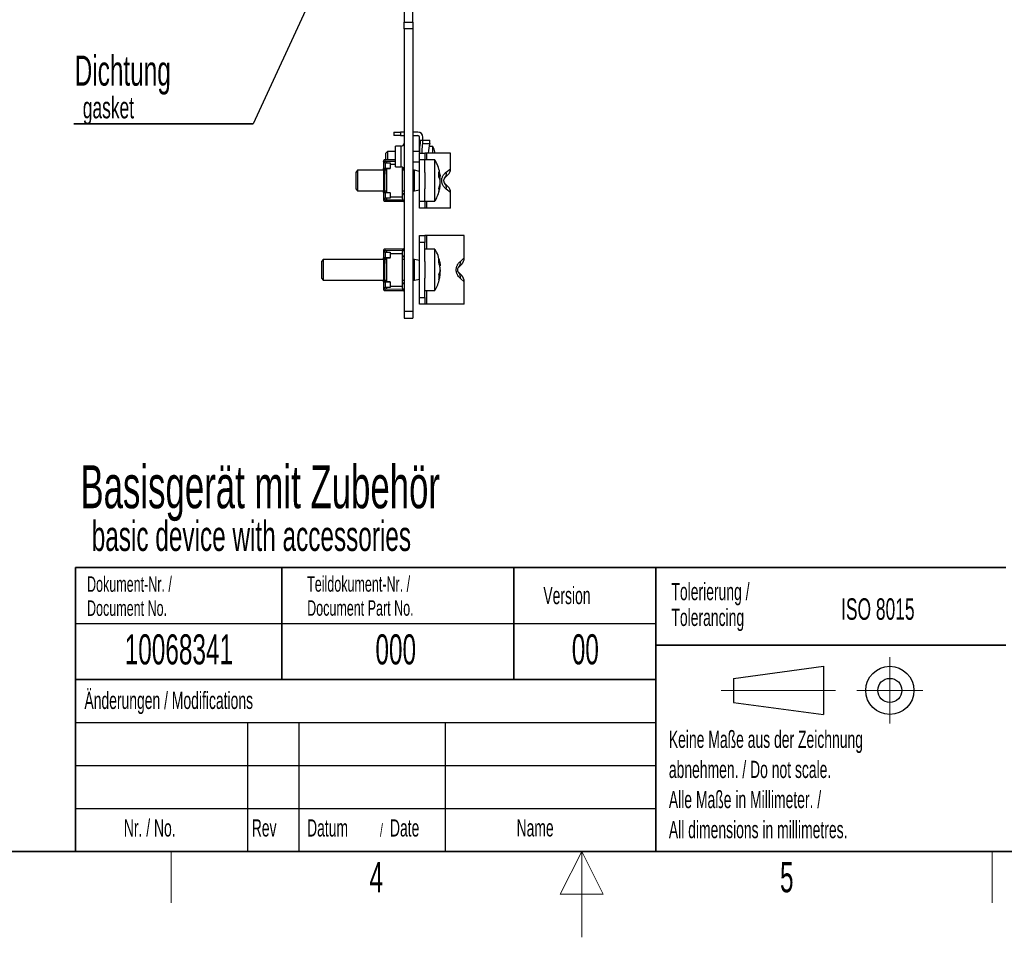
# Paper-space layout 'Blatt3' of a CAD drawing. Header units: millimetres. Extents: x 5 to 418, y 2 to 292.
# Tile 39 of 53: x 152 to 266, y 2 to 109. Entities that reach past the tile are written whole.
import ezdxf

# ---------------------------------------------------------------- set-up
doc = ezdxf.new("R2010")
doc.units = ezdxf.units.MM
doc.layers.add('SLD-0', color=7, linetype='Continuous')
doc.styles.add('SLDTEXTSTYLE0', font='TXT', dxfattribs={"width": 0.605})

# ---------------------------------------------------------------- blocks, each defined once
blk = doc.blocks.new('SW_NOTE_0_2')
at = {"layer": 'SLD-0', "color": 0}
for p, q in [((-0.11, -3.42), (20.76, -3.42)), ((20.76, -3.42), (-0.11, -3.42)), ((-0.11, -3.42), (20.76, -3.42)), ((20.76, -3.42), (-0.11, -3.42)), ((-0.11, -3.42), (20.76, -3.42)), ((20.76, -3.42), (-0.11, -3.42))]:
    blk.add_line(p, q, dxfattribs=at)
at = {"layer": 'SLD-0', "color": 0, "attachment_point": 1, "style": 'SLDTEXTSTYLE0'}
for s, insert, char_height in [('Dichtung', (0, 4.51), 3.5), ('gasket', (0.94, -0.29), 2.5)]:
    blk.add_mtext(s, dxfattribs=dict(at, insert=insert, char_height=char_height))

psp = doc.layouts.new('Blatt3')

# ---------------------------------------------------------------- linework, layer by layer
at = {"color": 7, "linetype": 'Continuous', "lineweight": 25}
for p, q in [((196.3443, 113.9815), (196.3443, 108.4615)), ((197.3443, 108.4615), (197.3443, 113.9815)), ((196.3443, 108.4615), (197.3443, 108.4615)), ((196.3443, 107.6615), (196.3443, 108.4615)), ((197.3443, 107.6615), (196.3443, 107.6615)), ((196.3443, 107.6615), (196.3443, 74.8215)), ((197.3443, 108.4615), (197.3443, 107.6615)), ((197.3443, 107.6615), (197.3443, 74.8215)), ((195.1443, 95.6615), (195.1443, 95.2615)), ((195.1443, 95.6615), (195.9443, 95.6615)), ((195.9443, 95.2615), (195.1443, 95.2615)), ((195.9443, 95.6615), (195.9443, 95.2615)), ((196.3443, 95.6615), (195.9443, 95.6615)), ((195.9443, 95.2615), (196.3443, 95.2615)), ((197.9443, 95.6615), (197.3443, 95.6615)), ((197.3443, 95.2615), (197.9443, 95.2615)), ((198.1443, 94.7215), (198.1443, 95.0615)), ((198.5443, 94.7215), (198.5443, 95.0615)), ((195.9943, 94.0215), (195.3443, 94.0215)), ((195.3443, 91.6215), (195.3443, 94.0215)), ((195.9943, 91.6215), (195.9943, 94.0215)), ((198.1443, 94.2825), (198.1443, 94.7215)), ((198.1443, 94.7215), (198.2565, 94.7215)), ((198.2565, 94.3576), (198.2565, 94.7215)), ((198.2565, 94.7215), (198.4958, 94.7215)), ((198.4958, 94.7215), (198.4958, 94.3576)), ((198.4958, 94.7215), (199.3318, 94.7215)), ((198.4958, 94.3576), (199.3318, 94.3576)), ((199.6843, 93.9815), (199.2502, 94.0078)), ((199.3318, 94.3576), (199.3318, 94.7215)), ((199.6843, 93.2215), (199.6843, 93.9815)), ((194.4243, 93.4215), (194.2243, 93.2215)), ((194.2243, 92.4615), (194.2243, 93.2215)), ((195.3443, 93.4215), (194.4243, 93.4215)), ((194.4243, 93.4215), (194.4243, 92.4615)), ((198.1443, 93.4215), (197.3443, 93.4215)), ((198.1443, 92.4215), (198.1443, 93.2215)), ((198.1443, 93.2215), (198.7443, 93.2215)), ((198.7443, 93.2215), (198.7443, 92.4215)), ((198.9843, 93.2215), (198.7443, 93.2215)), ((201.7443, 93.2215), (198.9843, 93.2215)), ((198.9843, 92.4215), (198.9843, 93.2215)), ((201.7443, 91.4014), (201.7443, 93.2215)), ((193.9443, 92.2545), (193.9449, 92.2715)), ((193.9443, 92.2545), (193.9443, 92.0735)), ((193.9443, 92.0735), (193.9443, 91.3396)), ((194.1743, 92.0735), (193.9443, 92.0735)), ((193.9449, 92.2715), (194.1276, 92.2715)), ((194.081, 92.4615), (195.3443, 92.4615)), ((194.1243, 92.2545), (194.1276, 92.2715)), ((194.1243, 92.2545), (194.1243, 92.0735)), ((194.1697, 92.2995), (195.3443, 92.2894)), ((194.1743, 91.4593), (194.1743, 92.0735)), ((194.1743, 92.0735), (194.7443, 92.0735)), ((194.3343, 92.0735), (194.3343, 92.2981)), ((194.7443, 92.0735), (194.7443, 91.4593)), ((194.7443, 91.9415), (195.3443, 91.9415)), ((195.3443, 91.6215), (195.9943, 91.6215)), ((197.3443, 92.2215), (198.1443, 92.2215)), ((198.7443, 92.4215), (198.1443, 92.4215)), ((198.1443, 87.6215), (198.1443, 92.4215)), ((199.9412, 92.4215), (198.7443, 92.4215)), ((198.7443, 90.9806), (198.7443, 92.4215)), ((199.9412, 87.6215), (199.9412, 92.4215)), ((190.9178, 91.2215), (190.7443, 90.9761)), ((190.7443, 90.9761), (190.7443, 89.0669)), ((193.9443, 91.2215), (190.9178, 91.2215)), ((190.9178, 91.2215), (190.9178, 88.8215)), ((193.9443, 91.3396), (193.9443, 90.7727)), ((194.1243, 90.7727), (193.9443, 90.7727)), ((193.9443, 90.7727), (193.9443, 90.6083)), ((194.1243, 90.6083), (193.9443, 90.6083)), ((193.9443, 90.6083), (193.9443, 89.4346)), ((194.1243, 91.3396), (194.1243, 90.7727)), ((194.3343, 91.2215), (194.1243, 91.2215)), ((194.1243, 90.6083), (194.1243, 90.7727)), ((194.1243, 89.4346), (194.1243, 90.6083)), ((194.1743, 91.4593), (194.7443, 91.4593)), ((194.7443, 91.3864), (194.1743, 91.3864)), ((194.3343, 88.6565), (194.3343, 91.3864)), ((194.7443, 91.3864), (194.7443, 91.4593)), ((196.1643, 88.1015), (196.1643, 91.5774)), ((196.3443, 91.2215), (196.1643, 91.2215)), ((197.5443, 91.2215), (197.3443, 91.2215)), ((198.1443, 91.0997), (197.5443, 91.2215)), ((197.5443, 88.8215), (197.5443, 91.2215)), ((198.7443, 90.9806), (198.7443, 89.0623)), ((200.376, 90.4921), (200.5601, 90.4921)), ((201.4514, 90.6943), (201.0615, 90.3043)), ((201.246, 91.0114), (201.7443, 91.4014)), ((194.1243, 89.4346), (193.9443, 89.4346)), ((193.9443, 89.4346), (193.9443, 89.2703)), ((194.1243, 89.2703), (194.1243, 89.4346)), ((200.5601, 89.5509), (200.5076, 89.5509)), ((201.0615, 89.7386), (201.4514, 89.3487)), ((190.7443, 89.0669), (190.9178, 88.8215)), ((190.9178, 88.8215), (193.9443, 88.8215)), ((193.9443, 89.2703), (194.1243, 89.2703)), ((193.9443, 89.2703), (193.9443, 88.7034)), ((193.9443, 88.7034), (193.9443, 87.9695)), ((194.1243, 88.7034), (194.1243, 89.2703)), ((194.1243, 88.8215), (194.3343, 88.8215)), ((194.1743, 88.6565), (194.7443, 88.6565)), ((194.1743, 87.9695), (194.1743, 88.5837)), ((194.7443, 88.5837), (194.1743, 88.5837)), ((194.7443, 88.5837), (194.7443, 88.6565)), ((194.7443, 88.5837), (194.7443, 87.9695)), ((196.1643, 88.8215), (196.3443, 88.8215)), ((197.3443, 88.8215), (197.5443, 88.8215)), ((197.5443, 88.8215), (198.1443, 88.9433)), ((198.7443, 87.6215), (198.7443, 89.0623)), ((201.7443, 88.6416), (201.246, 89.0315)), ((201.7443, 86.8215), (201.7443, 88.6416)), ((193.9443, 87.9695), (194.1743, 87.9695)), ((193.9443, 87.9695), (193.9443, 87.7884)), ((193.9449, 87.7715), (193.9443, 87.7884)), ((194.1276, 87.7715), (193.9449, 87.7715)), ((196.2543, 87.5815), (194.081, 87.5815)), ((194.1243, 87.9695), (194.1243, 87.7884)), ((194.1276, 87.7715), (194.1243, 87.7884)), ((196.1197, 87.7603), (194.1697, 87.7434)), ((194.7443, 87.9695), (194.1743, 87.9695)), ((194.3343, 87.7449), (194.3343, 87.9695)), ((196.1643, 88.1015), (194.7443, 88.1015)), ((196.1643, 87.8053), (196.1413, 87.7661)), ((196.1413, 87.7661), (196.3443, 87.7661)), ((196.1643, 87.887), (196.1643, 88.1015)), ((196.1643, 87.887), (196.1643, 87.8053)), ((198.1443, 87.6215), (198.7443, 87.6215)), ((198.1443, 86.8215), (198.1443, 87.6215)), ((198.7443, 87.6215), (199.9412, 87.6215)), ((198.7443, 87.6215), (198.7443, 86.8215)), ((198.9843, 86.8215), (198.9843, 87.6215)), ((198.7443, 86.8215), (198.1443, 86.8215)), ((198.9843, 86.8215), (198.7443, 86.8215)), ((201.7443, 86.8215), (198.9843, 86.8215)), ((198.1443, 82.8415), (198.1443, 83.6415)), ((198.1443, 83.6415), (198.7443, 83.6415)), ((198.7443, 83.6415), (198.7443, 82.8415)), ((198.9929, 83.6415), (198.7443, 83.6415)), ((203.3443, 83.6415), (198.9929, 83.6415)), ((198.9929, 82.0415), (198.9929, 83.6415)), ((203.3443, 81.0214), (203.3443, 83.6415)), ((198.7443, 82.8415), (198.1443, 82.8415)), ((198.1443, 76.4415), (198.1443, 82.8415)), ((198.7443, 80.6006), (198.7443, 82.8415)), ((193.9443, 81.8745), (193.9449, 81.8915)), ((193.9443, 81.8745), (193.9443, 81.6935)), ((193.9443, 81.6935), (193.9443, 80.9596)), ((194.1743, 81.6935), (193.9443, 81.6935)), ((193.9449, 81.8915), (194.1276, 81.8915)), ((194.081, 82.0815), (196.2543, 82.0815)), ((194.1243, 81.8745), (194.1276, 81.8915)), ((194.1243, 81.8745), (194.1243, 81.6935)), ((194.1697, 81.9195), (196.1197, 81.9026)), ((194.1743, 81.0793), (194.1743, 81.6935)), ((194.1743, 81.6935), (194.7443, 81.6935)), ((194.3343, 81.6935), (194.3343, 81.9181)), ((194.7443, 81.6935), (194.7443, 81.0793)), ((194.7443, 81.5615), (196.1643, 81.5615)), ((196.3443, 81.8969), (196.1413, 81.8969)), ((196.1413, 81.8969), (196.1643, 81.8576)), ((196.1643, 81.8576), (196.1643, 81.7759)), ((196.1643, 81.5615), (196.1643, 81.7759)), ((196.1643, 77.7215), (196.1643, 81.5615)), ((199.9412, 82.0415), (198.7443, 82.0415)), ((199.9412, 78.1353), (199.9412, 82.0415)), ((186.9178, 80.8415), (186.7443, 80.5961)), ((186.7443, 80.5961), (186.7443, 79.0424)), ((193.9443, 80.8415), (186.9178, 80.8415)), ((186.9178, 80.8415), (186.9178, 78.8884)), ((193.9443, 80.9596), (193.9443, 80.3927)), ((194.1243, 80.3927), (193.9443, 80.3927)), ((193.9443, 80.3927), (193.9443, 80.2283)), ((194.1243, 80.2283), (193.9443, 80.2283)), ((193.9443, 80.2283), (193.9443, 79.0546)), ((194.1243, 80.9596), (194.1243, 80.3927)), ((194.3343, 80.8415), (194.1243, 80.8415)), ((194.1243, 80.2283), (194.1243, 80.3927)), ((194.1243, 79.0546), (194.1243, 80.2283)), ((194.1743, 81.0793), (194.7443, 81.0793)), ((194.7443, 81.0064), (194.1743, 81.0064)), ((194.3343, 78.2765), (194.3343, 81.0064)), ((194.7443, 81.0064), (194.7443, 81.0793)), ((196.3443, 80.8415), (196.1643, 80.8415)), ((197.5443, 80.8415), (197.3443, 80.8415)), ((198.1443, 80.7197), (197.5443, 80.8415)), ((197.5443, 78.8884), (197.5443, 80.8415)), ((198.7443, 80.6006), (198.7443, 78.6823)), ((203.0514, 80.3143), (202.6615, 79.9243)), ((202.8894, 80.6314), (203.3443, 81.0214)), ((186.7443, 79.0424), (186.7443, 78.6869)), ((194.1243, 79.0546), (193.9443, 79.0546)), ((193.9443, 79.0546), (193.9443, 78.8903)), ((194.1243, 78.8903), (194.1243, 79.0546)), ((200.4236, 79.1634), (200.5601, 79.1634)), ((200.5601, 80.1196), (200.4872, 80.1196)), ((200.5601, 79.5901), (200.4973, 79.2004)), ((200.5457, 79.5901), (200.5601, 79.5901)), ((200.5536, 79.6415), (200.5601, 79.5901)), ((202.6615, 79.3586), (203.0514, 78.9687)), ((186.7443, 78.6869), (186.9178, 78.4415)), ((186.9178, 78.8884), (186.9178, 78.4415)), ((186.9178, 78.4415), (193.9443, 78.4415)), ((193.9443, 78.8903), (194.1243, 78.8903)), ((193.9443, 78.8903), (193.9443, 78.3234)), ((193.9443, 78.3234), (193.9443, 77.5895)), ((194.1243, 78.3234), (194.1243, 78.8903)), ((194.1243, 78.4415), (194.3343, 78.4415)), ((194.1743, 78.2765), (194.7443, 78.2765)), ((194.1743, 77.5895), (194.1743, 78.2037)), ((194.7443, 78.2037), (194.1743, 78.2037)), ((194.7443, 78.2037), (194.7443, 78.2765)), ((194.7443, 78.2037), (194.7443, 77.5895)), ((196.1643, 78.4415), (196.3443, 78.4415)), ((197.3443, 78.4415), (197.5443, 78.4415)), ((197.5443, 78.4415), (197.5443, 78.8884)), ((197.5443, 78.4415), (198.1443, 78.5633)), ((198.7443, 76.4415), (198.7443, 78.6823)), ((199.9412, 77.2415), (199.9412, 78.1353)), ((203.3443, 78.2616), (202.8894, 78.6515)), ((203.3443, 75.6415), (203.3443, 78.2616)), ((193.9443, 77.5895), (194.1743, 77.5895)), ((193.9443, 77.5895), (193.9443, 77.4084)), ((193.9449, 77.3915), (193.9443, 77.4084)), ((194.1276, 77.3915), (193.9449, 77.3915)), ((196.2543, 77.2015), (194.081, 77.2015)), ((194.1243, 77.5895), (194.1243, 77.4084)), ((194.1276, 77.3915), (194.1243, 77.4084)), ((196.1197, 77.3803), (194.1697, 77.3634)), ((194.7443, 77.5895), (194.1743, 77.5895)), ((194.3343, 77.3649), (194.3343, 77.5895)), ((196.1643, 77.7215), (194.7443, 77.7215)), ((196.1643, 77.4253), (196.1413, 77.3861)), ((196.1413, 77.3861), (196.3443, 77.3861)), ((196.1643, 77.507), (196.1643, 77.7215)), ((196.1643, 77.507), (196.1643, 77.4253)), ((198.7443, 77.2415), (199.9412, 77.2415)), ((198.9929, 75.6415), (198.9929, 77.2415)), ((198.1443, 76.4415), (198.7443, 76.4415)), ((198.1443, 75.6415), (198.1443, 76.4415)), ((198.7443, 75.6415), (198.1443, 75.6415)), ((198.7443, 76.4415), (198.7443, 75.6415)), ((198.9929, 75.6415), (198.7443, 75.6415)), ((203.3443, 75.6415), (198.9929, 75.6415)), ((196.3443, 74.8215), (197.3443, 74.8215)), ((196.3443, 74.8215), (196.3443, 74.0215)), ((197.3443, 74.8215), (197.3443, 74.0215)), ((196.3443, 74.0215), (197.3443, 74.0215))]:
    psp.add_line(p, q, dxfattribs=at)
at = {"color": 7, "linetype": 'Continuous', "lineweight": 25, "flags": 128}
psp.add_lwpolyline([(200.5601, 90.4921), (200.5492, 90.6004), (200.5436, 90.645)], dxfattribs=at)
at = {"color": 7, "linetype": 'Continuous', "lineweight": 25}
for centre, radius, start, end in [((197.9443, 95.0615), 0.6, 0, 90), ((197.9443, 95.0615), 0.2, 0, 90), ((195.9943, 94.3715), 0.35, 270, 0), ((205.1307, 92.8215), 5.9989, 165.163487, 176.176727), ((197.5916, 92.8215), 2.3927, 12.885223, 29.000334), ((199.9195, 93.3539), 0.00461, 316.745738, 43.254262), ((197.8485, 92.9005), 2.124, 8.692287, 12.412551), ((194.1693, 92.2545), 0.225, 113.102176, 175.677969), ((194.1693, 92.2545), 0.045, 89.503945, 157.863726), ((195.9943, 91.2715), 0.35, 0, 90), ((197.1592, 90.7653), 3.2284, 354.941894, 5.058106), ((197.1848, 89.8327), 3.3876, 4.868649, 11.22499), ((200.5017, 90.8281), 0.7666, 316.901898, 13.839471), ((200.7443, 91.4014), 1, 315, 0), ((197.1438, 90.2164), 3.4289, 340.447788, 355.087638), ((197.1438, 89.8445), 3.4289, 340.447788, 355.087638), ((200.5017, 89.2149), 0.7666, 346.160529, 43.098102), ((200.7443, 88.6416), 1, 0, 45), ((196.3893, 88.3165), 0.225, 90, 180), ((194.1693, 87.7884), 0.225, 184.322031, 246.897824), ((194.1693, 87.7884), 0.045, 202.136274, 270.496055), ((196.1193, 87.8053), 0.045, 270.496055, 299.349135), ((196.1467, 87.7791), 0.225, 298.57006, 331.42994), ((194.1693, 81.8745), 0.225, 113.102176, 175.677969), ((194.1693, 81.8745), 0.045, 89.503945, 157.863726), ((196.1193, 81.8576), 0.045, 60.650865, 89.503945), ((196.3893, 81.3465), 0.225, 180, 270), ((196.1467, 81.8839), 0.225, 28.57006, 61.42994), ((198.5702, 80.7003), 1.8174, 353.257697, 6.742303), ((202.0572, 80.5093), 0.841, 315.924576, 8.346997), ((202.3443, 81.0214), 1, 315, 0), ((198.5391, 79.9305), 2.035, 334.446712, 353.293162), ((198.5391, 79.4011), 2.035, 334.446712, 353.293162), ((202.0572, 78.7736), 0.841, 351.653003, 44.075424), ((196.3893, 77.9365), 0.225, 90, 180), ((202.3443, 78.2616), 1, 0, 45), ((194.1693, 77.4084), 0.225, 184.322031, 246.897824), ((194.1693, 77.4084), 0.045, 202.136274, 270.496055), ((196.1193, 77.4253), 0.045, 270.496055, 299.349135), ((196.1467, 77.3991), 0.225, 298.57006, 331.42994)]:
    psp.add_arc(centre, radius, start, end, dxfattribs=at)
for points, knots in [([(198.1443, 93.2915), (198.1443, 93.4512), (198.1443, 93.7901), (198.1443, 94.1122), (198.1443, 94.2825)], [0, 0, 0, 0, 0.4710429, 1, 1, 1, 1]), ([(198.1602, 93.2215), (198.16, 93.2887), (198.1588, 93.6723), (198.2124, 94.0478), (198.2565, 94.3576)], [0, 0, 0, 0, 0.17517486, 1, 1, 1, 1]), ([(198.4958, 94.3576), (198.454, 94.0734), (198.3988, 93.6986), (198.3939, 93.3144), (198.3927, 93.2215)], [0, 0, 0, 0, 0.75826139, 1, 1, 1, 1]), ([(200.5296, 90.6432), (200.5062, 90.8179), (200.4474, 91.2577), (200.247, 91.8501), (200.0316, 92.2365), (199.9464, 92.3893)], [0, 0, 0, 0, 0.284822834, 0.717132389, 1, 1, 1, 1]), ([(193.9443, 91.3396), (193.9456, 91.3594), (193.9481, 91.3992), (193.9788, 91.4348), (194.03, 91.452), (194.0961, 91.4585), (194.147, 91.459), (194.1743, 91.4593)], [0, 0, 0, 0, 0.21369156, 0.42886482, 0.6133709, 0.7922008, 1, 1, 1, 1]), ([(194.1243, 91.3396), (194.1251, 91.3475), (194.1265, 91.3605), (194.1375, 91.3744), (194.1505, 91.3825), (194.1635, 91.386), (194.1717, 91.3863), (194.1743, 91.3864)], [0, 0, 0, 0, 0.34245065, 0.559825, 0.73814259, 0.9176028, 1, 1, 1, 1]), ([(200.375, 91.05), (200.4195, 90.9589), (200.5089, 90.7757), (200.543, 90.587), (200.5601, 90.4921)], [0, 0, 0, 0, 0.49705285, 1, 1, 1, 1]), ([(200.5601, 89.9228), (200.5433, 90.0166), (200.5093, 90.2053), (200.42, 90.3885), (200.375, 90.4807)], [0, 0, 0, 0, 0.49705285, 1, 1, 1, 1]), ([(201.246, 89.0315), (201.2058, 89.0646), (201.1248, 89.1313), (201.0074, 89.2573), (200.9044, 89.3992), (200.831, 89.5329), (200.7785, 89.6659), (200.7459, 89.7833), (200.726, 89.9057), (200.7196, 90.03), (200.7266, 90.1356), (200.7437, 90.2474), (200.7732, 90.3638), (200.8269, 90.5007), (200.8954, 90.6278), (200.9913, 90.7663), (201.1128, 90.9013), (201.2012, 90.9744), (201.246, 91.0114)], [0, 0, 0, 0, 0.09381258, 0.18925221, 0.25849208, 0.32952246, 0.37409186, 0.4197059, 0.46010148, 0.5024096, 0.54616522, 0.56769759, 0.61958181, 0.67337435, 0.73304624, 0.79410289, 0.89573899, 1, 1, 1, 1]), ([(199.9531, 87.6614), (200.0433, 87.8271), (200.2519, 88.2104), (200.4484, 88.7995), (200.5069, 89.2223), (200.5314, 89.3997)], [0, 0, 0, 0, 0.30656547, 0.70912339, 1, 1, 1, 1]), ([(201.0615, 90.3043), (201.0432, 90.2849), (201.0158, 90.2557), (200.978, 90.1865), (200.9592, 90.1321), (200.95, 90.0931), (200.945, 90.0522), (200.9438, 90.0174), (200.9458, 89.9808), (200.9522, 89.9375), (200.9727, 89.8637), (201.0147, 89.7894), (201.044, 89.7576), (201.0615, 89.7386)], [0, 0, 0, 0, 0.24342876, 0.3653335, 0.41027766, 0.45551868, 0.47954137, 0.50377084, 0.52510624, 0.55474034, 0.60726807, 0.76576502, 1, 1, 1, 1]), ([(194.1743, 88.5837), (194.1617, 88.5838), (194.1363, 88.5839), (194.0993, 88.5851), (194.0641, 88.5876), (194.0326, 88.592), (194.0052, 88.5992), (193.9833, 88.6095), (193.9666, 88.6233), (193.9551, 88.6403), (193.9479, 88.6611), (193.9447, 88.6823), (193.9444, 88.6973), (193.9443, 88.7034)], [0, 0, 0, 0, 0.09544739, 0.19362184, 0.28908143, 0.38742852, 0.48056697, 0.57671823, 0.66492938, 0.75564512, 0.84541976, 0.93716656, 1, 1, 1, 1]), ([(194.1743, 88.6565), (194.1696, 88.6568), (194.1601, 88.6574), (194.1475, 88.6621), (194.1358, 88.6702), (194.1262, 88.6838), (194.125, 88.6963), (194.1243, 88.7034)], [0, 0, 0, 0, 0.15005888, 0.29973095, 0.45819384, 0.69464262, 1, 1, 1, 1]), ([(200.375, 89.0689), (200.3813, 89.0071), (200.3939, 88.8831), (200.3813, 88.7591), (200.375, 88.697)], [0, 0, 0, 0, 0.49863245, 1, 1, 1, 1]), ([(200.4644, 80.6369), (200.4468, 80.737), (200.3833, 81.0976), (200.2094, 81.5622), (200.0095, 81.8938), (199.9462, 81.9988)], [0, 0, 0, 0, 0.20777969, 0.74921672, 1, 1, 1, 1]), ([(193.9443, 80.9596), (193.9456, 80.9794), (193.9481, 81.0192), (193.9788, 81.0548), (194.03, 81.072), (194.0961, 81.0785), (194.147, 81.079), (194.1743, 81.0793)], [0, 0, 0, 0, 0.21369156, 0.42886482, 0.6133709, 0.7922008, 1, 1, 1, 1]), ([(194.1243, 80.9596), (194.1251, 80.9675), (194.1265, 80.9805), (194.1375, 80.9944), (194.1505, 81.0025), (194.1635, 81.006), (194.1717, 81.0063), (194.1743, 81.0064)], [0, 0, 0, 0, 0.34245065, 0.559825, 0.73814259, 0.9176028, 1, 1, 1, 1]), ([(200.375, 80.9137), (200.4195, 80.7841), (200.5089, 80.5233), (200.543, 80.2547), (200.5601, 80.1196)], [0, 0, 0, 0, 0.49705285, 1, 1, 1, 1]), ([(200.5601, 79.6928), (200.5433, 79.8263), (200.5093, 80.095), (200.42, 80.3558), (200.375, 80.4869)], [0, 0, 0, 0, 0.49705285, 1, 1, 1, 1]), ([(202.8894, 78.6515), (202.8429, 78.6938), (202.7488, 78.7796), (202.6254, 78.9386), (202.5382, 79.0951), (202.4901, 79.2055), (202.4536, 79.3178), (202.4313, 79.4144), (202.417, 79.5109), (202.41, 79.6052), (202.4112, 79.6967), (202.4193, 79.7926), (202.4354, 79.8916), (202.4675, 80.0144), (202.515, 80.1396), (202.5875, 80.2813), (202.6794, 80.4159), (202.7867, 80.5391), (202.8545, 80.6001), (202.8894, 80.6314)], [0, 0, 0, 0, 0.12484967, 0.25300936, 0.30433917, 0.35661652, 0.39363592, 0.43148102, 0.45662992, 0.48830907, 0.52090722, 0.54237542, 0.57984693, 0.6184927, 0.6730678, 0.72932073, 0.81635629, 0.90546205, 1, 1, 1, 1]), ([(199.9589, 77.2806), (200.0646, 77.4851), (200.2867, 77.9143), (200.4837, 78.5579), (200.5297, 78.9926), (200.5491, 79.1756)], [0, 0, 0, 0, 0.34505572, 0.724280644, 1, 1, 1, 1]), ([(200.375, 79.0527), (200.3813, 78.9647), (200.3939, 78.7882), (200.3813, 78.6118), (200.375, 78.5233)], [0, 0, 0, 0, 0.49863245, 1, 1, 1, 1]), ([(202.6615, 79.9243), (202.6357, 79.8989), (202.6036, 79.8671), (202.5605, 79.7603), (202.5484, 79.7048), (202.5448, 79.6657), (202.5441, 79.6413), (202.5448, 79.6159), (202.5478, 79.5848), (202.5581, 79.5297), (202.6017, 79.4169), (202.6349, 79.3846), (202.6615, 79.3586)], [0, 0, 0, 0, 0.344132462, 0.430286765, 0.473730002, 0.488141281, 0.500122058, 0.512120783, 0.528054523, 0.556207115, 0.644059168, 1, 1, 1, 1]), ([(194.1743, 78.2037), (194.1617, 78.2038), (194.1363, 78.2039), (194.0993, 78.2051), (194.0641, 78.2076), (194.0326, 78.212), (194.0052, 78.2192), (193.9833, 78.2295), (193.9666, 78.2433), (193.9551, 78.2603), (193.9479, 78.2811), (193.9447, 78.3023), (193.9444, 78.3173), (193.9443, 78.3234)], [0, 0, 0, 0, 0.09544739, 0.19362184, 0.28908143, 0.38742852, 0.48056697, 0.57671823, 0.66492938, 0.75564512, 0.84541976, 0.93716656, 1, 1, 1, 1]), ([(194.1743, 78.2765), (194.1696, 78.2768), (194.1601, 78.2774), (194.1475, 78.2821), (194.1358, 78.2902), (194.1262, 78.3038), (194.125, 78.3163), (194.1243, 78.3234)], [0, 0, 0, 0, 0.150058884, 0.299730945, 0.458193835, 0.694642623, 1, 1, 1, 1])]:
    psp.add_open_spline(points, degree=3, knots=knots, dxfattribs=at)
at = {"layer": 'SLD-0', "color": 7}
psp.add_line((190.1388, 121.2289), (178.8043, 96.6304), dxfattribs=at)
at = {"layer": 'SLD-0', "lineweight": 35}
for p, q in [((158.1167, 45), (225.6167, 45)), ((158.1167, 45), (158.1167, 32)), ((182.1167, 45), (182.1167, 32)), ((209.1167, 45), (209.1167, 32)), ((225.6167, 45), (225.6167, 32)), ((225.6167, 45), (266.3305, 45)), ((225.6167, 45), (225.6167, 36)), ((225.6167, 36), (266.3305, 36)), ((225.6167, 36), (225.6167, 12)), ((158.1167, 32), (158.1167, 12)), ((158.1167, 32), (225.6167, 32)), ((225.6167, 32), (225.6167, 12)), ((26, 12), (408, 12)), ((158.1167, 12), (225.6167, 12)), ((225.6167, 12), (266.3305, 12))]:
    psp.add_line(p, q, dxfattribs=at)
at = {"layer": 'SLD-0'}
for p, q in [((158.1167, 38.5), (225.6167, 38.5)), ((158.1167, 27), (225.6167, 27)), ((178.1167, 27), (178.1167, 12)), ((184.1167, 27), (184.1167, 12)), ((201.1167, 27), (201.1167, 12)), ((158.1167, 22), (225.6167, 22)), ((158.1167, 17), (225.6167, 17))]:
    psp.add_line(p, q, dxfattribs=at)
at = {"layer": 'SLD-0', "lineweight": 18}
for p, q in [((252.8396, 34.5746), (252.8396, 26.8746)), ((233.2396, 30.7246), (246.5396, 30.7246)), ((248.9896, 30.7246), (256.6896, 30.7246)), ((169.25, 6), (169.25, 12)), ((217, 12), (214.5, 7)), ((217, 2), (217, 12)), ((219.5, 7), (217, 12)), ((264.75, 6), (264.75, 12)), ((214.5, 7), (219.5, 7))]:
    psp.add_line(p, q, dxfattribs=at)
at = {"layer": 'SLD-0', "lineweight": 25}
for p, q in [((234.6396, 32.1246), (245.1396, 33.5246)), ((245.1396, 33.5246), (245.1396, 27.9246)), ((234.6396, 32.1246), (234.6396, 29.3246)), ((158.1167, 32), (225.6167, 32)), ((234.6396, 29.3246), (245.1396, 27.9246))]:
    psp.add_line(p, q, dxfattribs=at)
for radius in [2.8, 1.4]:
    psp.add_circle((252.8396, 30.7246), radius, dxfattribs=at)

# ---------------------------------------------------------------- block references
at = {"layer": 'SLD-0'}
psp.add_blockref('SW_NOTE_0_2', (158.0405, 100.0553), dxfattribs=at)

# ---------------------------------------------------------------- texts
at = {"layer": 'SLD-0', "style": 'SLDTEXTSTYLE0'}
for s, insert, char_height, attachment_point in [('Basisgerät mit Zubehör', (158.7053, 56.9118), 5, 1), ('basic device with accessories', (160.0178, 50.4433), 3.5, 1), ('Dokument-Nr. /', (159.4707, 43.9891), 1.8, 1), ('Teildokument-Nr. /', (185.0721, 44.0073), 1.8, 1), ('Version', (212.5452, 42.7601), 2, 1), ('Tolerierung /', (227.4391, 43.2172), 2, 1), ('ISO 8015', (247.1716, 41.4342), 2.5, 1), ('Document No.', (159.4707, 41.1891), 1.8, 1), ('Document Part No.', (185.0721, 41.2073), 1.8, 1), ('Tolerancing', (227.4391, 40.2172), 2, 1), ('10068341', (170.1557, 37.243), 3.5, 2), ('000', (195.3767, 37.243), 3.5, 2), ('00', (217.424, 37.2527), 3.5, 2), ('Änderungen / Modifications', (159.1698, 30.5619), 2, 1), ('Keine Maße aus der Zeichnung', (227.1404, 26.0307), 2, 1), ('abnehmen. / Do not scale.', (227.1404, 22.5307), 2, 1), ('Alle Maße in Millimeter. /', (227.1404, 19.0307), 2, 1), ('Nr. / No.', (163.7532, 15.7244), 2, 1), ('Rev', (178.6351, 15.7244), 2, 1), ('Datum', (185.0629, 15.7244), 2, 1), ('/', (193.5459, 15.2243), 1.5, 1), ('Date', (194.7022, 15.7244), 2, 1), ('Name', (209.4275, 15.729), 2, 1), ('All dimensions in millimetres.', (227.1404, 15.5307), 2, 1), ('4', (193.1027, 10.743), 3.5, 2), ('5', (240.8527, 10.743), 3.5, 2)]:
    psp.add_mtext(s, dxfattribs=dict(at, insert=insert, char_height=char_height, attachment_point=attachment_point))

doc.saveas('drawing.dxf')
